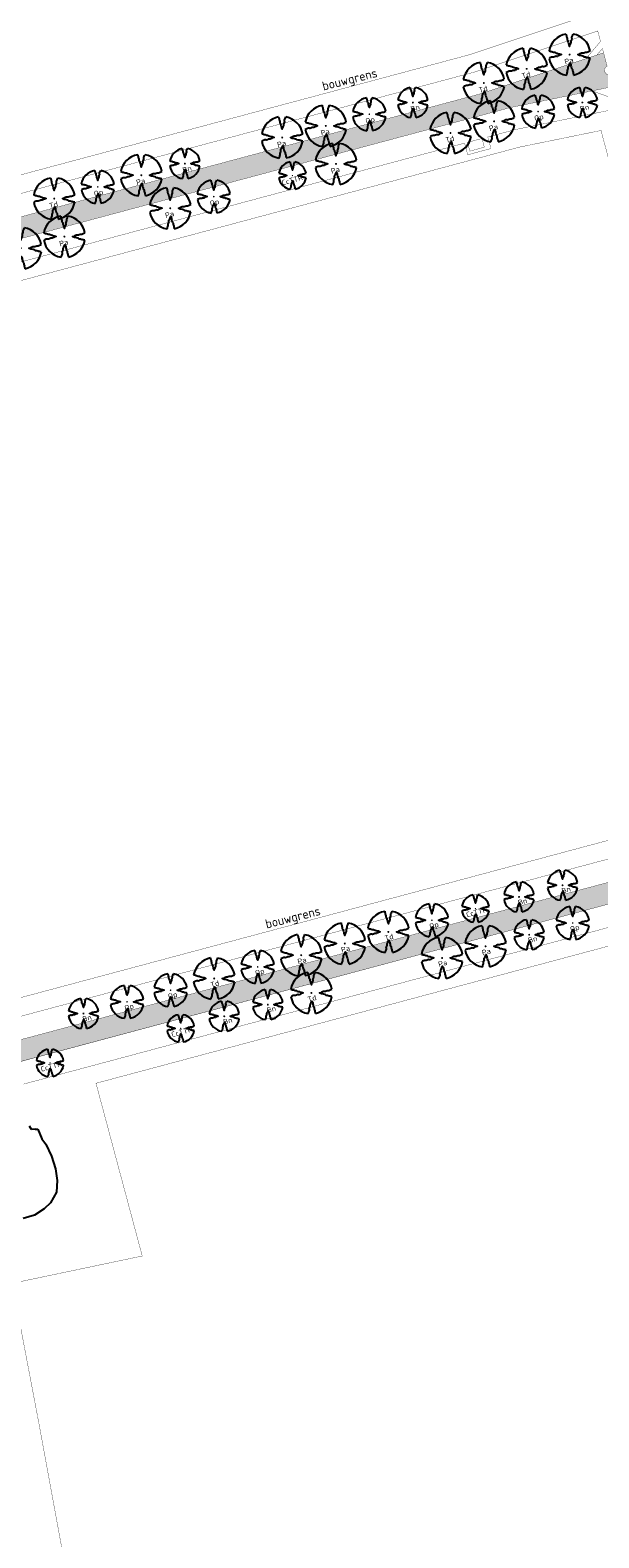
# Model space of a CAD drawing. Header units: metres. Extents: x 102000 to 105000, y 414600 to 420766.
# Tile 116 of 206: x 102965 to 103154, y 418410 to 418912. Entities that reach past the tile are written whole.
import ezdxf
from ezdxf.enums import TextEntityAlignment as Align

# ---------------------------------------------------------------- set-up
doc = ezdxf.new("R2010")
doc.units = ezdxf.units.M
doc.linetypes.add('DGN Style 2', pattern=[10.029034, 6.01742, -4.011614])
doc.layers.get('0').update_dxf_attribs({"color": 8})
for name, color, linetype, lineweight in [('00-Ontwerp DKIV', 8, 'Continuous', 0), ('N-PV-KG-GRENS_BOUWVLAK', 7, 'DGN Style 2', 0), ('N-WE-GR-BOOM-T35-500', 50, 'Continuous', 35)]:
    doc.layers.add(name, color=color, linetype=linetype, lineweight=lineweight)
doc.layers.add('N-GV-GR-BOOM_2021-2022-S', color=1, linetype='Continuous', lineweight=25, true_color=0xff0000)
doc.styles.add('NLCS-ISO-ANNOTATIEF-T25', font='NLCS-ISO.ttf', dxfattribs={"height": 2.5})
doc.styles.add('NLCS-ISO-M500-T35', font='NLCS-ISO.ttf', dxfattribs={"height": 1.75})

# ---------------------------------------------------------------- blocks, each defined once
blk = doc.blocks.new('N-SGR-BOOM_2E GROOTTE')
at = {"ltscale": 0.1}
h = blk.add_hatch(color=256, dxfattribs=at)
edge = h.paths.add_edge_path()
edge.add_arc((0, 0), 0.15, 0, 360)
at = {"flags": 128}
for points in [[(-2.22, 0.39), (-2.09, 0.38), (-2.03, 0.34), (-1.97, 0.33), (-1.92, 0.34), (-1.83, 0.3), (-1.74, 0.27), (-1.6, 0.26), (-1.53, 0.21), (-1.44, 0.17), (-1.32, 0.15), (-1.2, 0.1), (-1.09, 0.1), (-1.01, 0.06), (-0.94, 0.03), (-0.88, 0), (-1.05, -0.05), (-1.14, -0.1), (-1.23, -0.15), (-1.29, -0.18), (-1.37, -0.19), (-1.46, -0.18), (-1.53, -0.2), (-1.61, -0.24), (-1.72, -0.27), (-1.77, -0.26), (-1.88, -0.26), (-1.96, -0.29), (-2.03, -0.32), (-2.12, -0.35), (-2.22, -0.4)], [(-0.39, 2.22), (-0.39, 2.09), (-0.35, 2.03), (-0.34, 1.97), (-0.34, 1.92), (-0.31, 1.84), (-0.28, 1.74), (-0.27, 1.6), (-0.22, 1.53), (-0.18, 1.45), (-0.15, 1.33), (-0.1, 1.2), (-0.1, 1.09), (-0.06, 1.01), (-0.03, 0.94), (0, 0.88), (0.05, 1.05), (0.1, 1.14), (0.14, 1.23), (0.18, 1.29), (0.18, 1.38), (0.17, 1.46), (0.19, 1.53), (0.23, 1.61), (0.27, 1.73), (0.25, 1.77), (0.25, 1.88), (0.29, 1.97), (0.32, 2.04), (0.35, 2.12), (0.4, 2.22)], [(2.21, -0.39), (2.08, -0.38), (2.02, -0.34), (1.96, -0.33), (1.91, -0.33), (1.83, -0.3), (1.73, -0.27), (1.59, -0.26), (1.53, -0.21), (1.44, -0.17), (1.32, -0.14), (1.19, -0.1), (1.08, -0.09), (1, -0.06), (0.93, -0.02), (0.88, 0), (1.04, 0.05), (1.14, 0.1), (1.22, 0.15), (1.28, 0.19), (1.37, 0.19), (1.46, 0.18), (1.53, 0.2), (1.61, 0.24), (1.72, 0.27), (1.77, 0.26), (1.87, 0.26), (1.96, 0.29), (2.03, 0.33), (2.11, 0.36), (2.21, 0.4)], [(-0.36, -2.22), (-0.31, -2.12), (-0.28, -2.04), (-0.25, -1.97), (-0.22, -1.88), (-0.22, -1.77), (-0.23, -1.72), (-0.2, -1.61), (-0.16, -1.53), (-0.14, -1.46), (-0.15, -1.38), (-0.14, -1.29), (-0.1, -1.23), (-0.06, -1.14), (-0.01, -1.05), (0.04, -0.88), (0.07, -0.94), (0.1, -1.01), (0.14, -1.09), (0.14, -1.2), (0.19, -1.33), (0.21, -1.45), (0.25, -1.53), (0.3, -1.6), (0.32, -1.74), (0.35, -1.84), (0.38, -1.92), (0.38, -1.97), (0.39, -2.03), (0.42, -2.09), (0.43, -2.2)]]:
    blk.add_lwpolyline(points, dxfattribs=at)
for start, end in [(100.0002, 170.1098), (10.2999, 79.792), (190.3241, 260.8433), (281.0946, 350.0621)]:
    blk.add_arc((0, 0), 2.25, start, end)
blk = doc.blocks.new('N-SGR-BOOM_1E GROOTTE')
at = {"ltscale": 0.1}
h = blk.add_hatch(color=256, dxfattribs=at)
edge = h.paths.add_edge_path()
edge.add_arc((0, 0), 0.15, 0, 360)
at = {"flags": 128}
for points in [[(-0.52, 2.96), (-0.51, 2.79), (-0.46, 2.71), (-0.45, 2.62), (-0.45, 2.56), (-0.41, 2.45), (-0.37, 2.32), (-0.36, 2.13), (-0.29, 2.04), (-0.23, 1.93), (-0.2, 1.77), (-0.14, 1.59), (-0.13, 1.45), (-0.09, 1.35), (-0.04, 1.25), (0, 1.18), (0.06, 1.4), (0.13, 1.52), (0.19, 1.64), (0.24, 1.72), (0.25, 1.83), (0.23, 1.95), (0.26, 2.04), (0.31, 2.15), (0.35, 2.3), (0.34, 2.36), (0.34, 2.5), (0.38, 2.62), (0.43, 2.71), (0.47, 2.82), (0.53, 2.96)], [(-2.96, 0.52), (-2.79, 0.51), (-2.7, 0.46), (-2.62, 0.45), (-2.55, 0.45), (-2.45, 0.41), (-2.32, 0.36), (-2.13, 0.35), (-2.04, 0.28), (-1.92, 0.23), (-1.77, 0.2), (-1.59, 0.13), (-1.45, 0.13), (-1.34, 0.08), (-1.25, 0.04), (-1.18, 0), (-1.4, -0.07), (-1.52, -0.13), (-1.64, -0.2), (-1.72, -0.25), (-1.83, -0.25), (-1.95, -0.24), (-2.04, -0.26), (-2.15, -0.32), (-2.3, -0.36), (-2.36, -0.35), (-2.5, -0.35), (-2.62, -0.39), (-2.71, -0.43), (-2.82, -0.47), (-2.95, -0.54)], [(2.95, -0.51), (2.78, -0.5), (2.7, -0.45), (2.62, -0.44), (2.55, -0.45), (2.44, -0.4), (2.31, -0.36), (2.12, -0.35), (2.03, -0.28), (1.92, -0.22), (1.76, -0.19), (1.59, -0.13), (1.45, -0.13), (1.34, -0.08), (1.24, -0.03), (1.17, 0.01), (1.39, 0.07), (1.51, 0.14), (1.63, 0.2), (1.71, 0.25), (1.82, 0.25), (1.94, 0.24), (2.03, 0.27), (2.14, 0.32), (2.29, 0.36), (2.35, 0.35), (2.49, 0.35), (2.61, 0.39), (2.71, 0.44), (2.81, 0.48), (2.95, 0.54)], [(-0.48, -2.96), (-0.41, -2.82), (-0.37, -2.72), (-0.33, -2.62), (-0.29, -2.5), (-0.29, -2.36), (-0.3, -2.3), (-0.26, -2.15), (-0.21, -2.04), (-0.18, -1.95), (-0.19, -1.83), (-0.19, -1.72), (-0.14, -1.64), (-0.07, -1.53), (-0.01, -1.4), (0.06, -1.18), (0.09, -1.25), (0.14, -1.35), (0.19, -1.46), (0.19, -1.6), (0.25, -1.77), (0.28, -1.93), (0.34, -2.04), (0.41, -2.13), (0.42, -2.32), (0.46, -2.45), (0.51, -2.56), (0.5, -2.63), (0.52, -2.71), (0.57, -2.79), (0.58, -2.94)]]:
    blk.add_lwpolyline(points, dxfattribs=at)
for start, end in [(100.0002, 170.1098), (10.2999, 79.792), (190.3241, 260.8433), (281.0946, 350.0621)]:
    blk.add_arc((0, 0), 3, start, end)

msp = doc.modelspace()

# ---------------------------------------------------------------- hatches: boundary and pattern name
at = {"layer": '00-Ontwerp DKIV', "transparency": 33554623}
h = msp.add_hatch(color=256, dxfattribs=at)
h.dxf.hatch_style = 1
h.paths.add_polyline_path([(103151.62, 418891.5), (103155.37, 418892.27), (103158.42, 418892.89), (103157.36, 418896.86, -0.845154), (103156.6, 418899.71), (103155.41, 418904.16), (103155.17, 418904.08), (103153.19, 418903.42), (103149.57, 418902.22), (103114.49, 418890.53), (102852.6, 418820.43, -0.40319), (102830.75, 418832.51), (102843.28, 418791.63, -0.420912), (102855.9, 418814.07), (103124.36, 418885.93)])
h = msp.add_hatch(color=256, dxfattribs=at)
h.dxf.hatch_style = 1
h.paths.add_polyline_path([(103192.73, 418630.52), (103219.99, 418636.09), (103223.74, 418636.86), (103226.79, 418637.48), (103225.73, 418641.45, -0.845154), (103224.97, 418644.3), (103223.78, 418648.75), (103223.54, 418648.67), (103221.56, 418648.01), (103217.94, 418646.8), (103182.86, 418635.12), (102921.51, 418565.16, -0.420581), (102899.38, 418578.28), (102909.43, 418536.48, -0.407467), (102922.27, 418558.12)])

# ---------------------------------------------------------------- linework, layer by layer
for p, q in [((102965.05, 418546), (102964.38, 418547.13)), ((102966.31, 418546.07), (102965.05, 418546)), ((102966.31, 418546.07), (102967.21, 418546.03)), ((102967.21, 418546.03), (102968.51, 418542.82)), ((102968.51, 418542.82), (102969.81, 418541.06)), ((102969.81, 418541.06), (102971.76, 418537.06)), ((102971.76, 418537.06), (102973.03, 418532.85)), ((102973.03, 418532.85), (102973.64, 418528.99)), ((102973.64, 418528.99), (102973.45, 418525.14)), ((102973.45, 418525.14), (102971.36, 418521.6)), ((102969.35, 418519.63), (102966.07, 418517.5)), ((102971.36, 418521.6), (102969.35, 418519.63)), ((102966.07, 418517.5), (102962.28, 418516.33))]:
    msp.add_line(p, q)
at = {"layer": '00-Ontwerp DKIV', "transparency": 33554687, "const_width": 0.1}
for points in [[(103144.54, 418914.77), (103110.61, 418903.47), (102868.97, 418838.79), (102863.6, 418856.45), (102841.65, 418928.61), (102830.03, 418967.31), (102819.21, 419004.18), (102859.91, 419016.13), (102845, 419071.82), (103058.86, 419129.06), (103085.96, 419134.6), (103144.79, 418914.84)], [(103153.19, 418903.42), (103154.83, 418905.37), (103155.02, 418905.6), (103155.41, 418904.16), (103155.17, 418904.08), (103153.19, 418903.42)], [(103212.92, 418659.36), (103178.98, 418648.06), (102937.64, 418583.46), (102930.55, 418612.46), (102917.13, 418665.53), (102909.92, 418694.42), (102899.95, 418733.08), (102895.04, 418751.01), (102935.84, 418762.18), (102921.03, 418817.53), (103127.46, 418872.79), (103154.56, 418878.32), (103213.16, 418659.43)], [(103110.92, 418871.46), (103110.14, 418874.36), (103114.97, 418875.65), (103115.75, 418872.75), (103110.92, 418871.46)], [(102986.55, 418339.87), (102976.29, 418400.63), (102967.62, 418447.87), (102961.55, 418479.79), (102958.41, 418494.74), (103001.93, 418503.89), (102986.55, 418561.35), (103195.83, 418617.37), (103222.93, 418622.91), (103272.77, 418436.72), (103253.9, 418431.67), (103258.45, 418414.67), (103227.39, 418404.34)]]:
    msp.add_lwpolyline(points, close=True, dxfattribs=at)
for points in [[(102830.75, 418832.51, 0.40319), (102852.6, 418820.43), (103114.49, 418890.53), (103149.57, 418902.22), (103154.19, 418907.73), (103154.39, 418907.96), (103153.47, 418911.42), (103153.23, 418911.34), (103112.33, 418897.72), (103105.98, 418896.02), (103098.25, 418893.95), (103004.05, 418868.74), (102852.53, 418828.18, -0.064803), (102849.33, 418827.75), (102846.1, 418838.39, -0.77784), (102840.76, 418835.63), (102840.5, 418835.55), (102830.73, 418832.58), (102830.75, 418832.51, 0.40319)], [(102852.6, 418820.43, -0.40319), (102830.75, 418832.51), (102843.28, 418791.63, -0.420912), (102855.9, 418814.07), (103124.36, 418885.93), (103151.62, 418891.5), (103155.37, 418892.27), (103158.18, 418892.84), (103158.42, 418892.89), (103157.36, 418896.86, -0.845157), (103156.6, 418899.71), (103155.41, 418904.16), (103155.17, 418904.08), (103153.19, 418903.42), (103149.57, 418902.22), (103114.49, 418890.53), (102852.6, 418820.43, -0.40319)], [(102899.38, 418578.28, 0.420581), (102921.51, 418565.16), (103182.86, 418635.12), (103217.94, 418646.8), (103222.57, 418652.32), (103222.76, 418652.55), (103222, 418655.4), (103221.84, 418656.01), (103221.6, 418655.93), (103180.7, 418642.31), (103074.9, 418613.99), (102921.55, 418572.94, -0.078718), (102917.66, 418572.53), (102914.95, 418583.55, -0.778001), (102909.62, 418580.79), (102909.27, 418580.7), (102899.38, 418578.28, 0.420581)], [(103225.73, 418641.45, -0.845154), (103224.97, 418644.3), (103223.78, 418648.75), (103223.54, 418648.67), (103221.56, 418648.01), (103217.94, 418646.8), (103182.86, 418635.12), (102921.51, 418565.16, -0.420581), (102899.38, 418578.28), (102909.42, 418536.56, -0.406136), (102922.27, 418558.12), (103192.73, 418630.52), (103219.99, 418636.09), (103223.74, 418636.86), (103226.55, 418637.43), (103226.79, 418637.48), (103225.73, 418641.45, -0.845154)]]:
    msp.add_lwpolyline(points, format="xyb", close=True, dxfattribs=at)
for points in [[(102897.26, 418817.37), (103012.22, 418848.15), (103109.17, 418874.1), (103110.21, 418870.24), (103117.94, 418872.31), (103116.9, 418876.17), (103126.09, 418878.63), (103160.12, 418885.59), (103160.37, 418885.64), (103159.57, 418888.61), (103159.28, 418888.71), (103151.62, 418891.5), (103124.36, 418885.93), (102855.9, 418814.07, 0.420912)], [(102962.47, 418561.08), (103077.43, 418591.85), (103177.53, 418618.68), (103178.56, 418614.82), (103186.29, 418616.89), (103185.27, 418620.71), (103194.46, 418623.22), (103228.74, 418630.22), (103228.74, 418630.22), (103227.94, 418633.2), (103227.94, 418633.2), (103219.99, 418636.09), (103192.73, 418630.52), (102921.12, 418557.77, 0.400352)]]:
    msp.add_lwpolyline(points, format="xyb", dxfattribs=at)

# ---------------------------------------------------------------- block references
at = {"layer": 'N-GV-GR-BOOM_2021-2022-S', "transparency": 33554687}
for name, p, xscale, yscale, zscale in [('N-SGR-BOOM_1E GROOTTE', (103144.1, 418903.56), 2.311807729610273, 2.311807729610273, 2.311807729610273), ('N-SGR-BOOM_1E GROOTTE', (103129.83, 418898.83), 2.311807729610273, 2.311807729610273, 2.311807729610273), ('N-SGR-BOOM_1E GROOTTE', (103115.57, 418894.11), 2.311807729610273, 2.311807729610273, 2.311807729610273), ('N-SGR-BOOM_2E GROOTTE', (103091.98, 418887.61), 2.25, 2.25, 2), ('N-SGR-BOOM_1E GROOTTE', (103133.64, 418884.62), 1.851365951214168, 1.851365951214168, 1.851365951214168), ('N-SGR-BOOM_2E GROOTTE', (103148.36, 418887.63), 2.25, 2.25, 2), ('N-SGR-BOOM_1E GROOTTE', (103063, 418879.85), 2.311807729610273, 2.311807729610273, 2.311807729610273), ('N-SGR-BOOM_1E GROOTTE', (103077.49, 418883.73), 1.851365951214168, 1.851365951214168, 1.851365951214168), ('N-SGR-BOOM_1E GROOTTE', (103104.49, 418877.48), 2.311807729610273, 2.311807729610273, 2.311807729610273), ('N-SGR-BOOM_1E GROOTTE', (103118.98, 418881.36), 2.311807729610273, 2.311807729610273, 2.311807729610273), ('N-SGR-BOOM_1E GROOTTE', (103048.51, 418875.98), 2.311807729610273, 2.311807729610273, 2.311807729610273), ('N-SGR-BOOM_1E GROOTTE', (103001.63, 418863.43), 2.311807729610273, 2.311807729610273, 2.311807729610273), ('N-SGR-BOOM_2E GROOTTE', (103016.12, 418867.3), 2.25, 2.25, 2), ('N-SGR-BOOM_1E GROOTTE', (103066.39, 418867.2), 2.311807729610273, 2.311807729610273, 2.311807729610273), ('N-SGR-BOOM_1E GROOTTE', (102987.14, 418859.55), 1.851365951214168, 1.851365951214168, 1.851365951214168), ('N-SGR-BOOM_1E GROOTTE', (103051.9, 418863.33), 1.533157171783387, 1.533157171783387, 1.533157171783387), ('N-SGR-BOOM_1E GROOTTE', (102972.65, 418855.66), 2.311807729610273, 2.311807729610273, 2.311807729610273), ('N-SGR-BOOM_1E GROOTTE', (103011.24, 418852.44), 2.311807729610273, 2.311807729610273, 2.311807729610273), ('N-SGR-BOOM_1E GROOTTE', (103025.73, 418856.32), 1.851365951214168, 1.851365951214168, 1.851365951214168), ('N-SGR-BOOM_1E GROOTTE', (102976.03, 418843.02), 2.311807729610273, 2.311807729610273, 2.311807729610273), ('N-SGR-BOOM_1E GROOTTE', (102961.54, 418839.14), 2.311807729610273, 2.311807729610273, 2.311807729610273), ('N-SGR-BOOM_2E GROOTTE', (103141.77, 418627.22), 2.25, 2.25, 2), ('N-SGR-BOOM_1E GROOTTE', (103112.79, 418619.47), 1.533157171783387, 1.533157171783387, 1.533157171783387), ('N-SGR-BOOM_2E GROOTTE', (103127.28, 418623.34), 2.25, 2.25, 2), ('N-SGR-BOOM_1E GROOTTE', (103083.81, 418611.71), 2.311807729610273, 2.311807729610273, 2.311807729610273), ('N-SGR-BOOM_1E GROOTTE', (103098.3, 418615.59), 1.851365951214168, 1.851365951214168, 1.851365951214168), ('N-SGR-BOOM_1E GROOTTE', (103145.13, 418614.67), 1.851365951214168, 1.851365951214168, 1.851365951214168), ('N-SGR-BOOM_1E GROOTTE', (103069.32, 418607.83), 2.311807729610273, 2.311807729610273, 2.311807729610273), ('N-SGR-BOOM_1E GROOTTE', (103116.15, 418606.91), 2.311807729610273, 2.311807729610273, 2.311807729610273), ('N-SGR-BOOM_2E GROOTTE', (103130.65, 418610.77), 2.25, 2.25, 2), ('N-SGR-BOOM_1E GROOTTE', (103054.83, 418603.96), 2.311807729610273, 2.311807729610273, 2.311807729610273), ('N-SGR-BOOM_1E GROOTTE', (103101.67, 418603.03), 2.311807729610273, 2.311807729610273, 2.311807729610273), ('N-SGR-BOOM_1E GROOTTE', (103040.34, 418600.07), 1.851365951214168, 1.851365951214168, 1.851365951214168), ('N-SGR-BOOM_1E GROOTTE', (103025.86, 418596.2), 2.311807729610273, 2.311807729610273, 2.311807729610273), ('N-SGR-BOOM_1E GROOTTE', (102996.88, 418588.44), 1.851365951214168, 1.851365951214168, 1.851365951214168), ('N-SGR-BOOM_1E GROOTTE', (103011.36, 418592.32), 1.851365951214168, 1.851365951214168, 1.851365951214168), ('N-SGR-BOOM_1E GROOTTE', (103058.2, 418591.4), 2.311807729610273, 2.311807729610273, 2.311807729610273), ('N-SGR-BOOM_2E GROOTTE', (102982.39, 418584.55), 2.25, 2.25, 2), ('N-SGR-BOOM_2E GROOTTE', (103029.22, 418583.63), 2.25, 2.25, 2), ('N-SGR-BOOM_2E GROOTTE', (103043.71, 418587.51), 2.25, 2.25, 2), ('N-SGR-BOOM_1E GROOTTE', (103014.72, 418579.62), 1.533157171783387, 1.533157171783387, 1.533157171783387), ('N-SGR-BOOM_1E GROOTTE', (102971.26, 418568.12), 1.533157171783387, 1.533157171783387, 1.533157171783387)]:
    msp.add_blockref(name, p, dxfattribs=dict(at, xscale=xscale, yscale=yscale, zscale=zscale))

# ---------------------------------------------------------------- texts
at = {"layer": 'N-PV-KG-GRENS_BOUWVLAK', "transparency": 33554687, "style": 'NLCS-ISO-ANNOTATIEF-T25'}
for p in [(103071.53, 418893.01), (103052.61, 418614.23)]:
    msp.add_text('bouwgrens', height=3, rotation=14.1789, dxfattribs=at).set_placement(p, align=Align.BOTTOM_CENTER)
at = {"layer": 'N-WE-GR-BOOM-T35-500', "style": 'NLCS-ISO-M500-T35'}
for s, p in [('Pa', (103142.67, 418900.26)), ('Td', (103128.41, 418895.53)), ('Td', (103114.15, 418890.8)), ('Bn', (103091.47, 418884.55)), ('Bn', (103147.84, 418884.57)), ('Qp', (103076.45, 418880.52)), ('Pa', (103117.56, 418878.06)), ('Qp', (103132.6, 418881.4)), ('Pa', (103047.09, 418872.67)), ('Pa', (103061.57, 418876.55)), ('Td', (103103.06, 418874.18)), ('Bn', (103015.6, 418864.24)), ('Pa', (103064.96, 418863.9)), ('Pa', (103000.2, 418860.12)), ('CcTTR', (103048.57, 418860)), ('Td', (102971.22, 418852.36)), ('Qp', (102986.1, 418856.33)), ('Qp', (103024.69, 418853.11)), ('Pa', (103009.81, 418849.14)), ('Pa', (102974.61, 418839.72)), ('Bn', (103141.7, 418624.43)), ('CcTTR', (103109.95, 418616.5)), ('Bn', (103127.21, 418620.55)), ('Qp', (103097.7, 418612.65)), ('Qp', (103144.53, 418611.72)), ('Td', (103082.83, 418608.68)), ('Bn', (103130.57, 418607.98)), ('Pa', (103068.34, 418604.8)), ('Pa', (103115.17, 418603.88)), ('Qp', (103039.74, 418597.13)), ('Pa', (103053.85, 418600.92)), ('Pa', (103100.68, 418600)), ('Td', (103024.87, 418593.17)), ('Qp', (103010.76, 418589.37)), ('Td', (103057.21, 418588.36)), ('Bn', (102982.31, 418581.76)), ('Qp', (102996.27, 418585.49)), ('Bn', (103043.63, 418584.72)), ('CcTTR', (103011.87, 418576.66)), ('Bn', (103029.14, 418580.84)), ('CcTTR', (102968.41, 418565.16))]:
    msp.add_text(s, height=1.75, rotation=15.46, dxfattribs=at).set_placement(p)

doc.saveas('drawing.dxf')
